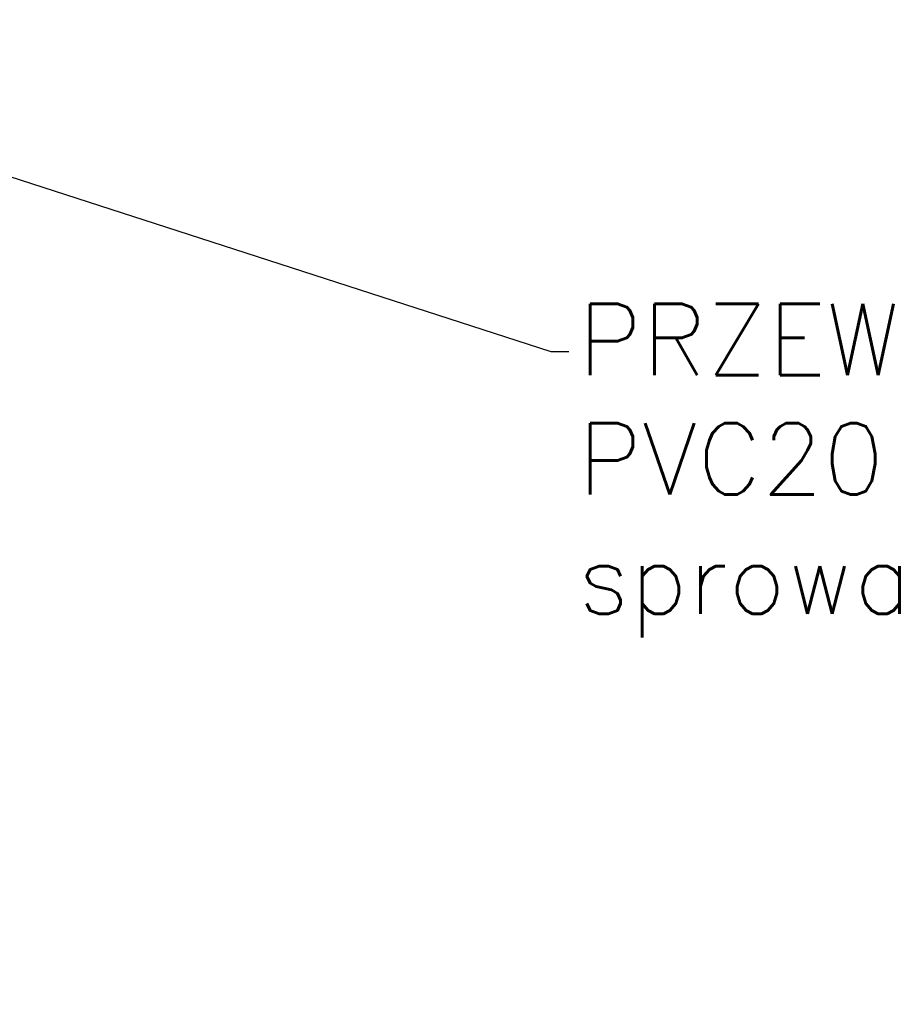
# Model space of a CAD drawing. Header units: centimetres. Extents: x 8435 to 34224, y 15581 to 23928.
# Tile 253 of 256: x 24926 to 25024, y 19491 to 19601. Entities that reach past the tile are written whole.
import ezdxf
from ezdxf import colors
from ezdxf.entities.mleader import LeaderData, LeaderLine
from ezdxf.math import Vec2, Vec3

# ---------------------------------------------------------------- set-up
doc = ezdxf.new("R2010")
doc.units = ezdxf.units.CM
doc.header["$LTSCALE"] = 0.2
doc.layers.add('_ET_OPIS', color=7, linetype='Continuous', lineweight=20)
doc.styles.add('SIMPLEX', font='simplex.shx', dxfattribs={"height": 12})

msp = doc.modelspace()

# ---------------------------------------------------------------- leaders
at = {"layer": '_ET_OPIS', "ltscale": 2}
ml = msp.add_multileader_mtext('Standard', dxfattribs=at)
ml.set_content('PRZEWÓD SKROPLIN\\PPVC20 - spadek 1% \\Psprowadzić na pozim terenu ', color=256, style='SIMPLEX')
ml.set_leader_properties()
ml.build(insert=Vec2(0, 0))
ml.multileader.update_dxf_attribs({"dogleg_length": 2, "arrow_head_size": 8})
ctx = ml.context
ctx.base_point, ctx.char_height, ctx.arrow_head_size, ctx.landing_gap_size, ctx.plane_origin = Vec3(24987.49, 19563.91), 8, 8, 1, Vec3(25724.25, 19675.14)
notes = []
notes.append((ctx, [(1, (1, 1, 0), (24985.49, 19563.91), (1, 0), 2, [(1, [(24907.47, 19467.19), (24870.77, 19601.02)], 0, [])])]))
ctx.mtext.insert, ctx.mtext.width, ctx.mtext.defined_height, ctx.mtext.flow_direction = Vec3(24988.49, 19569.25), 242.1891, 51.02, 5
ml = msp.add_multileader_mtext('Standard', dxfattribs=at)
ml.set_content('K-JZ', color=256, style='SIMPLEX')
ml.set_leader_properties()
ml.build(insert=Vec2(0, 0))
ml.multileader.update_dxf_attribs({"dogleg_length": 2, "arrow_head_size": 8})
ctx = ml.context
ctx.base_point, ctx.char_height, ctx.arrow_head_size, ctx.landing_gap_size, ctx.plane_origin = Vec3(24755.59, 19455.78), 12, 8, 1, Vec3(25642.68, 19710.68)
notes.append((ctx, [(0, (1, 1, 0), (24803.59, 19455.78), (-1, 0), 2, [(0, [(24831.57, 19503.47)], 0, [])])]))
ctx.mtext.insert, ctx.mtext.width, ctx.mtext.defined_height, ctx.mtext.flow_direction = Vec3(24756.59, 19461.78), 242.1891, 51.02, 5
for ctx, leaders in notes:
    for number, flags, end, landing, length, lines in leaders:
        leader = LeaderData()
        leader.index, (leader.has_last_leader_line, leader.has_dogleg_vector, leader.attachment_direction) = number, flags
        leader.last_leader_point, leader.dogleg_vector, leader.dogleg_length = Vec3(end), Vec3(landing), length
        for number, points, colour, breaks in lines:
            line = LeaderLine()
            line.index, line.vertices, line.color, line.breaks = number, Vec3.list(points), colors.encode_raw_color(colour), breaks
            leader.lines.append(line)
        ctx.leaders.append(leader)

doc.saveas('drawing.dxf')
